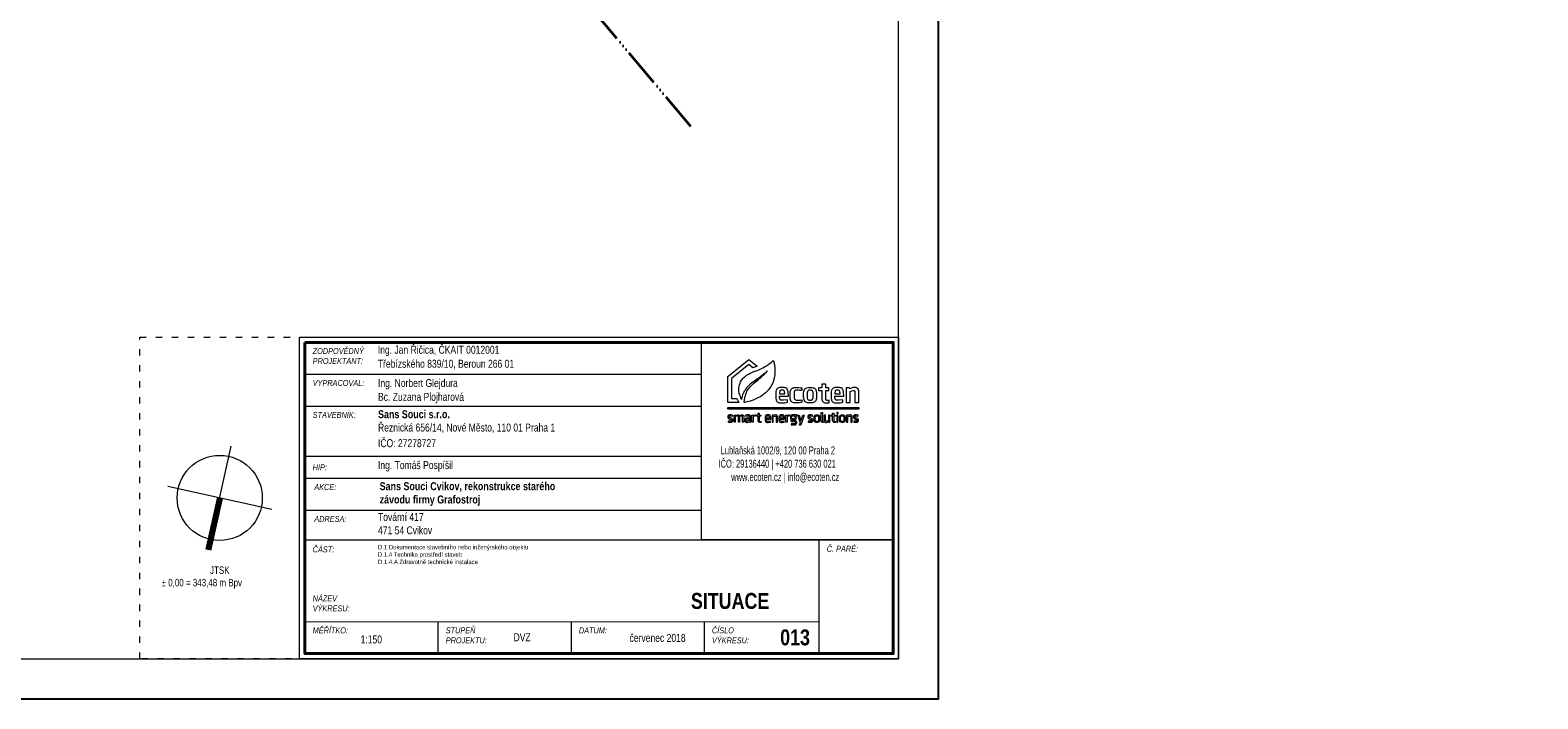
# Model space of a CAD drawing. Header units: millimetres. Extents: x -1433347067 to -1432459507, y -1937135982 to -1937009982.
# Tile 3 of 5: x -1433202987 to -1433146349, y -1937135982 to -1937110843. Entities that reach past the tile are written whole.
import ezdxf

# ---------------------------------------------------------------- set-up
doc = ezdxf.new("R2010")
doc.units = ezdxf.units.MM
doc.header["$LTSCALE"] = 20
doc.linetypes.add('ACAD_ISO03W100', pattern=[30, 12, -18])
doc.linetypes.add('ACAD_ISO06W100', pattern=[36, 24, -3, 0, -3, 0, -3, 0, -3])
doc.layers.add('AA_FORMÁTY NETISK', color=40, linetype='Continuous', plot=False)
for name, color, linetype, lineweight in [('AA_FORMÁTY TISK', 7, 'Continuous', 15), ('AA_ROZPISKY', 7, 'Continuous', 15), ('AA_STUPEŇ DVZ', 4, 'Continuous', 15), ('AA_VÝKRES - BOURÁNÍ', 3, 'Continuous', 15), ('CKVODA_PITNA_PODZ', 7, 'VODA_PITNA_PODZ', 25)]:
    doc.layers.add(name, color=color, linetype=linetype, lineweight=lineweight)
doc.styles.get("Standard").update_dxf_attribs({"font": 'ic-simplex.shx', "width": 0.8})
doc.linetypes.add('VODA_PITNA_PODZ', pattern='A,35,-15,[117,CADKON.SHX,S=1.25,R=0,X=0,Y=0],-50', length=100)

# ---------------------------------------------------------------- blocks, each defined once
blk = doc.blocks.new('ecoten_logo_obrys')
at = {"lineweight": 5}
for points in [[(750, 1940), (899, 1620), (0, 1620), (0, 3760), (1740, 5160), (2420, 4610), (2057, 4478), (1740, 4740), (320, 3600), (320, 1940), (750, 1940)], [(3740, 5090), (3760, 5040), (3780, 4980), (3790, 4930), (3810, 4860), (3820, 4800), (3830, 4750), (3840, 4700), (3850, 4650), (3860, 4600), (3860, 4560), (3870, 4480), (3870, 4440), (3880, 4360), (3880, 4230), (3880, 4100), (3880, 4050), (3871, 3920), (3849, 3780), (3819, 3640), (3769, 3440), (3750, 3380), (3709, 3280), (3669, 3190), (3630, 3110), (3600, 3050), (3530, 2930), (3480, 2850), (3440, 2790), (3370, 2700), (3291, 2609), (3210, 2520), (3089, 2411), (2969, 2311), (2890, 2250), (2820, 2200), (2710, 2131), (2610, 2071), (2480, 1999), (2420, 1970), (2320, 1921), (2200, 1870), (2100, 1830), (2000, 1789), (1850, 1740), (1720, 1701), (1600, 1671), (1480, 1641), (1390, 1620), (1360, 1620), (1360, 1670), (1370, 1810), (1400, 2000), (1430, 2130), (1481, 2320), (1531, 2450), (1580, 2560), (1630, 2640), (1680, 2720), (1730, 2780), (1819, 2890), (1891, 2969), (1981, 3059), (2151, 3219), (2271, 3319), (2350, 3390), (2521, 3519), (2641, 3619), (2749, 3711), (2840, 3790), (2920, 3870), (3000, 3939), (3121, 4059), (3270, 4220), (3170, 4130), (3081, 4049), (2970, 3960), (2840, 3850), (2720, 3760), (2560, 3640), (2450, 3560), (2331, 3479), (2160, 3360), (2070, 3290), (1990, 3229), (1850, 3120), (1740, 3020), (1660, 2940), (1550, 2830), (1479, 2740), (1420, 2650), (1360, 2560), (1310, 2470), (1270, 2370), (1221, 2250), (1191, 2150), (1150, 2000), (1130, 1910), (1120, 1870), (1100, 1930), (1070, 2000), (1009, 2160), (979, 2270), (950, 2370), (920, 2540), (910, 2690), (910, 2830), (929, 2940), (959, 3080), (1010, 3220), (1059, 3330), (1131, 3450), (1180, 3520), (1241, 3590), (1331, 3679), (1461, 3789), (1549, 3861), (1640, 3920), (1761, 3989), (1900, 4060), (2030, 4121), (2140, 4170), (2240, 4210), (2410, 4269), (2550, 4320), (2730, 4400), (2890, 4481), (3030, 4559), (3130, 4619), (3220, 4671), (3290, 4720), (3380, 4780), (3440, 4830), (3560, 4920), (3650, 5000), (3740, 5090)], [(4260, 2140), (4980, 2140), (4980, 2240), (4971, 2420), (4961, 2530), (4931, 2650), (4891, 2720), (4850, 2770), (4770, 2820), (4700, 2840), (4640, 2850), (4580, 2860), (4510, 2860), (4340, 2860), (4260, 2851), (4190, 2830), (4110, 2800), (4060, 2760), (4020, 2720), (4000, 2680), (3980, 2630), (3961, 2540), (3950, 2470), (3950, 2420), (3950, 2340), (3950, 2120), (3950, 2030), (3960, 1970), (3979, 1850), (3990, 1810), (4010, 1770), (4040, 1720), (4070, 1690), (4120, 1650), (4170, 1630), (4230, 1610), (4300, 1600), (4560, 1600), (4680, 1611), (4820, 1631), (4910, 1640), (4910, 1840), (4590, 1812), (4440, 1809), (4390, 1820), (4360, 1830), (4330, 1850), (4310, 1870), (4300, 1890), (4290, 1910), (4280, 1940), (4260, 2020), (4260, 2140)], [(4260, 2350), (4680, 2350), (4680, 2400), (4670, 2480), (4660, 2550), (4640, 2590), (4610, 2620), (4590, 2630), (4570, 2640), (4540, 2650), (4400, 2650), (4370, 2640), (4330, 2620), (4310, 2600), (4290, 2580), (4280, 2550), (4270, 2510), (4260, 2440), (4260, 2350)], [(6090, 2820), (6090, 2600), (5910, 2619), (5780, 2630), (5590, 2630), (5540, 2620), (5500, 2590), (5480, 2560), (5460, 2480), (5450, 2410), (5450, 2040), (5460, 1980), (5480, 1930), (5500, 1890), (5530, 1860), (5570, 1840), (5610, 1830), (5670, 1820), (5850, 1820), (5970, 1830), (6100, 1839), (6100, 1650), (6010, 1629), (5880, 1611), (5760, 1600), (5490, 1600), (5410, 1610), (5350, 1630), (5290, 1660), (5260, 1680), (5220, 1720), (5190, 1770), (5160, 1840), (5139, 1930), (5130, 2070), (5130, 2100), (5130, 2410), (5140, 2480), (5160, 2610), (5180, 2660), (5200, 2700), (5230, 2750), (5260, 2780), (5310, 2810), (5360, 2830), (5400, 2840), (5460, 2850), (5550, 2861), (5660, 2861), (5810, 2850), (5950, 2840), (6040, 2829), (6090, 2820)], [(6240, 2060), (6240, 2410), (6250, 2520), (6270, 2610), (6290, 2660), (6310, 2700), (6340, 2740), (6380, 2780), (6430, 2810), (6500, 2830), (6600, 2849), (6940, 2849), (7010, 2840), (7070, 2820), (7120, 2800), (7150, 2780), (7200, 2730), (7230, 2690), (7250, 2650), (7270, 2580), (7280, 2530), (7290, 2480), (7301, 2320), (7301, 2140), (7291, 1990), (7280, 1900), (7260, 1830), (7240, 1780), (7210, 1730), (7180, 1700), (7150, 1670), (7090, 1640), (7030, 1620), (6980, 1610), (6910, 1600), (6630, 1600), (6550, 1610), (6480, 1630), (6430, 1650), (6390, 1670), (6330, 1720), (6300, 1780), (6280, 1830), (6270, 1870), (6260, 1910), (6250, 1980), (6240, 2060)], [(6710, 2660), (6820, 2660), (6860, 2650), (6910, 2630), (6940, 2600), (6960, 2560), (6970, 2520), (6980, 2470), (6990, 2360), (6990, 2090), (6981, 1990), (6970, 1940), (6950, 1880), (6930, 1850), (6900, 1830), (6860, 1810), (6820, 1800), (6720, 1800), (6680, 1810), (6640, 1830), (6610, 1850), (6590, 1870), (6570, 1910), (6560, 2000), (6551, 2130), (6551, 2330), (6560, 2460), (6570, 2530), (6580, 2570), (6600, 2600), (6620, 2620), (6650, 2640), (6670, 2650), (6710, 2660)], [(8810, 2140), (9530, 2140), (9530, 2240), (9521, 2420), (9511, 2530), (9481, 2650), (9441, 2720), (9400, 2770), (9320, 2820), (9250, 2840), (9190, 2850), (9130, 2860), (9060, 2860), (8890, 2860), (8810, 2851), (8740, 2830), (8660, 2800), (8610, 2760), (8570, 2720), (8550, 2680), (8530, 2630), (8511, 2540), (8500, 2470), (8500, 2420), (8500, 2340), (8500, 2120), (8500, 2030), (8510, 1970), (8529, 1850), (8540, 1810), (8560, 1770), (8590, 1720), (8620, 1690), (8670, 1650), (8720, 1630), (8780, 1610), (8850, 1600), (9110, 1600), (9230, 1611), (9370, 1631), (9460, 1640), (9460, 1840), (9140, 1812), (8990, 1809), (8940, 1820), (8910, 1830), (8880, 1850), (8860, 1870), (8850, 1890), (8840, 1910), (8830, 1940), (8810, 2020), (8810, 2140)], [(8810, 2350), (9230, 2350), (9230, 2400), (9220, 2480), (9210, 2550), (9190, 2590), (9160, 2620), (9140, 2630), (9120, 2640), (9090, 2650), (8950, 2650), (8920, 2640), (8880, 2620), (8860, 2600), (8840, 2580), (8830, 2550), (8820, 2510), (8810, 2440), (8810, 2350)], [(9740, 1620), (10060, 1620), (10060, 2540), (10210, 2589), (10320, 2610), (10370, 2610), (10410, 2600), (10430, 2580), (10440, 2560), (10440, 2550), (10440, 1620), (10764, 1620), (10764, 2590), (10740, 2680), (10710, 2740), (10660, 2790), (10610, 2820), (10560, 2840), (10520, 2850), (10320, 2850), (10240, 2830), (10160, 2800), (10040, 2750), (10030, 2770), (10020, 2800), (10010, 2830), (9740, 2830), (9740, 1620)], [(0, 1220), (10764, 1220), (10764, 1070), (0, 1070), (0, 1220)], [(30, 0), (290, 0), (320, 10), (340, 20), (360, 30), (390, 60), (400, 80), (410, 100), (410, 110), (410, 200), (400, 230), (380, 260), (360, 280), (330, 300), (270, 330), (220, 350), (170, 370), (140, 390), (120, 400), (100, 430), (100, 480), (110, 500), (140, 520), (240, 520), (350, 510), (380, 510), (380, 590), (280, 601), (140, 601), (90, 590), (70, 580), (50, 570), (40, 560), (20, 540), (10, 520), (0, 490), (0, 410), (10, 380), (20, 360), (40, 330), (70, 310), (100, 290), (150, 270), (220, 240), (260, 220), (290, 200), (300, 190), (310, 170), (310, 120), (300, 100), (280, 90), (250, 80), (110, 80), (30, 90), (30, 0)], [(520, 0), (520, 590), (600, 590), (610, 550), (660, 570), (720, 590), (800, 600), (850, 600), (900, 590), (930, 570), (940, 560), (1020, 580), (1070, 590), (1140, 600), (1200, 600), (1250, 590), (1280, 570), (1300, 540), (1310, 510), (1310, 0), (1220, 0), (1220, 470), (1210, 490), (1180, 510), (1120, 510), (1020, 491), (970, 480), (960, 470), (960, 0), (870, 0), (870, 480), (860, 500), (840, 510), (770, 510), (620, 470), (620, 0), (520, 0)], [(1450, 580), (1470, 500), (1610, 520), (1700, 520), (1730, 510), (1750, 500), (1760, 480), (1770, 460), (1770, 330), (1560, 330), (1530, 330), (1500, 320), (1480, 310), (1450, 290), (1430, 260), (1420, 230), (1420, 120), (1430, 80), (1440, 60), (1460, 30), (1480, 10), (1510, 0), (1540, -10), (1600, -10), (1650, 0), (1690, 10), (1760, 39), (1770, 40), (1780, 0), (1860, 0), (1860, 500), (1850, 530), (1840, 560), (1810, 580), (1790, 590), (1750, 600), (1580, 600), (1450, 580)], [(1770, 260), (1770, 130), (1620, 81), (1570, 80), (1540, 90), (1520, 120), (1510, 150), (1510, 210), (1540, 240), (1580, 260), (1770, 270), (1770, 260)], [(1990, 0), (1990, 590), (2080, 590), (2080, 550), (2130, 570), (2200, 590), (2260, 600), (2280, 600), (2280, 520), (2230, 510), (2160, 490), (2090, 470), (2080, 460), (2080, 0), (1990, 0)], [(2350, 510), (2350, 590), (2490, 590), (2490, 740), (2590, 740), (2590, 590), (2720, 590), (2720, 510), (2590, 510), (2590, 140), (2600, 100), (2620, 80), (2640, 70), (2740, 70), (2740, 0), (2680, -10), (2630, -10), (2580, 0), (2550, 10), (2510, 50), (2490, 120), (2490, 510), (2350, 510)], [(3160, 260), (3530, 260), (3530, 420), (3509, 510), (3490, 540), (3460, 570), (3390, 600), (3210, 600), (3170, 590), (3130, 570), (3100, 540), (3080, 490), (3070, 440), (3070, 160), (3090, 80), (3110, 40), (3150, 10), (3180, 0), (3240, -10), (3330, -10), (3500, 10), (3500, 80), (3400, 69), (3280, 69), (3220, 80), (3190, 100), (3170, 140), (3160, 180), (3160, 260)], [(3160, 340), (3160, 410), (3170, 460), (3190, 500), (3230, 520), (3270, 530), (3340, 530), (3390, 510), (3410, 490), (3430, 450), (3440, 420), (3440, 340), (3160, 340)], [(3640, 590), (3640, 0), (3740, 0), (3740, 470), (3840, 501), (3890, 510), (3960, 510), (3980, 500), (3990, 470), (3990, 0), (4090, 0), (4090, 500), (4070, 550), (4040, 580), (3990, 600), (3920, 600), (3850, 590), (3780, 570), (3730, 550), (3720, 590), (3640, 590)], [(4300, 260), (4670, 260), (4670, 420), (4649, 510), (4630, 540), (4600, 570), (4530, 600), (4350, 600), (4310, 590), (4270, 570), (4240, 540), (4220, 490), (4210, 440), (4210, 160), (4230, 80), (4250, 40), (4290, 10), (4320, 0), (4380, -10), (4470, -10), (4640, 10), (4640, 80), (4540, 69), (4420, 69), (4360, 80), (4330, 100), (4310, 140), (4300, 180), (4300, 260)], [(4300, 340), (4300, 410), (4310, 460), (4330, 500), (4370, 520), (4410, 530), (4480, 530), (4530, 510), (4550, 490), (4570, 450), (4580, 420), (4580, 340), (4300, 340)], [(4780, 0), (4780, 590), (4870, 590), (4870, 550), (4920, 570), (4990, 590), (5050, 600), (5070, 600), (5070, 520), (5020, 510), (4950, 490), (4880, 470), (4870, 460), (4870, 0), (4780, 0)], [(5670, 600), (5320, 600), (5260, 590), (5210, 570), (5180, 540), (5160, 510), (5150, 470), (5150, 330), (5170, 280), (5190, 260), (5210, 240), (5190, 220), (5190, 130), (5210, 90), (5240, 60), (5280, 50), (5490, 50), (5540, 30), (5570, -10), (5570, -30), (5570, -70), (5560, -90), (5540, -110), (5500, -130), (5330, -130), (5220, -121), (5220, -210), (5350, -219), (5500, -219), (5570, -200), (5620, -170), (5650, -130), (5670, -80), (5670, 20), (5650, 70), (5620, 100), (5570, 120), (5530, 130), (5320, 130), (5290, 140), (5280, 160), (5280, 200), (5300, 210), (5510, 210), (5570, 240), (5590, 260), (5610, 290), (5620, 340), (5620, 480), (5610, 520), (5680, 530), (5680, 600), (5670, 600)], [(5320, 520), (5470, 520), (5500, 510), (5520, 490), (5530, 460), (5530, 370), (5520, 330), (5490, 300), (5450, 290), (5320, 290), (5290, 300), (5270, 310), (5250, 330), (5240, 370), (5240, 460), (5260, 490), (5280, 510), (5320, 520)], [(5750, 590), (5860, 590), (6016, 109), (6172, 589), (6280, 589), (5998, -230), (5910, -230), (5980, 0), (5950, 0), (5750, 590)], [(6610, 0), (6870, 0), (6900, 10), (6920, 20), (6940, 30), (6970, 60), (6980, 80), (6990, 100), (6990, 110), (6990, 200), (6980, 230), (6960, 260), (6940, 280), (6910, 300), (6850, 330), (6800, 350), (6750, 370), (6720, 390), (6700, 400), (6680, 430), (6680, 480), (6690, 500), (6720, 520), (6820, 520), (6930, 510), (6960, 510), (6960, 590), (6860, 601), (6720, 601), (6670, 590), (6650, 580), (6630, 570), (6620, 560), (6600, 540), (6590, 520), (6580, 490), (6580, 410), (6590, 380), (6600, 360), (6620, 330), (6650, 310), (6680, 290), (6730, 270), (6800, 240), (6840, 220), (6870, 200), (6880, 190), (6890, 170), (6890, 120), (6880, 100), (6860, 90), (6830, 80), (6690, 80), (6610, 90), (6610, 0)], [(7090, 170), (7090, 420), (7110, 500), (7130, 540), (7160, 570), (7200, 590), (7260, 600), (7400, 600), (7450, 590), (7500, 570), (7530, 540), (7550, 500), (7560, 440), (7569, 370), (7569, 200), (7560, 130), (7540, 80), (7530, 60), (7490, 20), (7450, 0), (7370, -10), (7280, -10), (7210, 0), (7170, 20), (7140, 40), (7110, 90), (7090, 170)], [(7190, 200), (7190, 390), (7200, 450), (7210, 490), (7230, 510), (7280, 530), (7380, 530), (7420, 510), (7450, 480), (7460, 440), (7470, 380), (7470, 210), (7470, 170), (7450, 110), (7420, 90), (7380, 70), (7270, 70), (7240, 80), (7220, 100), (7200, 130), (7190, 200)], [(7850, -10), (7770, -10), (7730, 10), (7700, 50), (7690, 80), (7680, 130), (7680, 810), (7790, 810), (7790, 100), (7800, 70), (7820, 60), (7850, 60), (7850, -10)], [(8387, 1), (8387, 591), (8287, 591), (8287, 121), (8187, 90), (8137, 81), (8067, 81), (8047, 91), (8037, 121), (8037, 591), (7937, 591), (7937, 91), (7957, 41), (7987, 11), (8037, -9), (8107, -9), (8177, 1), (8247, 21), (8297, 41), (8307, 1), (8387, 1)], [(8480, 510), (8480, 590), (8620, 590), (8620, 740), (8720, 740), (8720, 590), (8850, 590), (8850, 510), (8720, 510), (8720, 140), (8730, 100), (8750, 80), (8770, 70), (8870, 70), (8870, 0), (8810, -10), (8760, -10), (8710, 0), (8680, 10), (8640, 50), (8620, 120), (8620, 510), (8480, 510)], [(8960, 710), (8980, 680), (9050, 680), (9070, 710), (9070, 770), (9050, 790), (8980, 790), (8960, 770), (8960, 710)], [(8970, 590), (8970, 0), (9060, 0), (9060, 590), (8970, 590)], [(9175, 170), (9175, 420), (9195, 500), (9215, 540), (9245, 570), (9285, 590), (9345, 600), (9485, 600), (9535, 590), (9585, 570), (9615, 540), (9635, 500), (9645, 440), (9654, 370), (9654, 200), (9645, 130), (9625, 80), (9615, 60), (9575, 20), (9535, 0), (9455, -10), (9365, -10), (9295, 0), (9255, 20), (9225, 40), (9195, 90), (9175, 170)], [(9275, 200), (9275, 390), (9285, 450), (9295, 490), (9315, 510), (9365, 530), (9465, 530), (9505, 510), (9535, 480), (9545, 440), (9555, 380), (9555, 210), (9555, 170), (9535, 110), (9505, 90), (9465, 70), (9355, 70), (9325, 80), (9305, 100), (9285, 130), (9275, 200)], [(9770, 590), (9770, 0), (9870, 0), (9870, 470), (9970, 501), (10020, 510), (10090, 510), (10110, 500), (10120, 470), (10120, 0), (10220, 0), (10220, 500), (10200, 550), (10170, 580), (10120, 600), (10050, 600), (9980, 590), (9910, 570), (9860, 550), (9850, 590), (9770, 590)], [(10360, 0), (10620, 0), (10650, 10), (10670, 20), (10690, 30), (10720, 60), (10730, 80), (10740, 100), (10740, 110), (10740, 200), (10730, 230), (10710, 260), (10690, 280), (10660, 300), (10600, 330), (10550, 350), (10500, 370), (10470, 390), (10450, 400), (10430, 430), (10430, 480), (10440, 500), (10470, 520), (10570, 520), (10680, 510), (10710, 510), (10710, 590), (10610, 601), (10470, 601), (10420, 590), (10400, 580), (10380, 570), (10370, 560), (10350, 540), (10340, 520), (10330, 490), (10330, 410), (10340, 380), (10350, 360), (10370, 330), (10400, 310), (10430, 290), (10480, 270), (10550, 240), (10590, 220), (10620, 200), (10630, 190), (10640, 170), (10640, 120), (10630, 100), (10610, 90), (10580, 80), (10440, 80), (10360, 90), (10360, 0)]]:
    blk.add_lwpolyline(points, dxfattribs=at)
blk.add_lwpolyline([(8270, 1800), (8170, 1800), (8120, 1810), (8090, 1830), (8070, 1850), (8050, 1900), (8050, 2620), (8320, 2620), (8320, 2830), (8050, 2830), (8050, 3130), (7730, 3130), (7730, 2830), (7460, 2830), (7460, 2620), (7730, 2620), (7730, 1960), (7740, 1880), (7750, 1830), (7770, 1770), (7790, 1730), (7840, 1680), (7880, 1650), (7920, 1630), (7980, 1610), (8050, 1600), (8230, 1600), (8300, 1610), (8350, 1620), (8350, 1810)], close=True, dxfattribs=at)

msp = doc.modelspace()

# ---------------------------------------------------------------- linework, layer by layer
at = {"layer": 'AA_FORMÁTY NETISK'}
msp.add_lwpolyline([(-1433168866.615029, -1937009981.529214), (-1433347066.615029, -1937009981.529214), (-1433347066.615029, -1937135981.529214), (-1433168866.615029, -1937135981.529214)], close=True, dxfattribs=at)
at = {"layer": 'AA_FORMÁTY TISK'}
msp.add_lwpolyline([(-1433170366.615029, -1937011481.529214), (-1433345566.615029, -1937011481.529214), (-1433345566.615029, -1937134481.529214), (-1433170366.615029, -1937134481.529214)], close=True, dxfattribs=at)
at = {"layer": 'AA_ROZPISKY', "lineweight": 20}
for p, q in [((-1433192665.564022, -1937123779.339073), (-1433177765.564094, -1937123780.802475)), ((-1433192665.68188, -1937124979.339067), (-1433177765.681952, -1937124980.802469)), ((-1433192665.68188, -1937124979.339067), (-1433177765.681952, -1937124980.802469)), ((-1433192665.902864, -1937126854.339057), (-1433177765.902935, -1937126855.802459)), ((-1433192604.371102, -1937127684.441329), (-1433177765.947633, -1937127685.898683)), ((-1433192604.488959, -1937128884.441323), (-1433177766.06549, -1937128885.898678)), ((-1433192666.13858, -1937130004.339045), (-1433170566.138686, -1937130006.509594)), ((-1433192666.477421, -1937133079.339028), (-1433173354.707864, -1937133081.235732)), ((-1433187666.477445, -1937133079.830103), (-1433187666.595303, -1937134279.830097)), ((-1433182666.477469, -1937133080.321177), (-1433182666.595327, -1937134280.321172)), ((-1433177666.477493, -1937133080.812252), (-1433177666.595351, -1937134280.812246))]:
    msp.add_line(p, q, dxfattribs=at)
at = {"layer": 'AA_ROZPISKY'}
for p, q in [((-1433196297.917526, -1937130381.834312), (-1433195434.123886, -1937126476.215213)), ((-1433193913.211157, -1937128860.921583), (-1433197818.830256, -1937127997.127943)), ((-1433173354.405853, -1937130006.235744), (-1433173354.825722, -1937134281.235726))]:
    msp.add_line(p, q, dxfattribs=at)
at = {"layer": 'AA_ROZPISKY', "lineweight": 80}
msp.add_line((-1433195866.020706, -1937128429.024763), (-1433196297.917526, -1937130381.834312), dxfattribs=at)
at = {"layer": 'AA_ROZPISKY', "linetype": 'ACAD_ISO03W100', "lineweight": 20}
msp.add_lwpolyline([(-1433198865.426491, -1937122378.730147), (-1433170365.426629, -1937122381.529272), (-1433170366.615029, -1937134481.529214), (-1433198866.614892, -1937134478.730089)], close=True, dxfattribs=at)
at = {"layer": 'AA_ROZPISKY', "lineweight": 20}
for points in [[(-1433192865.426521, -1937122379.319437), (-1433170365.426629, -1937122381.529272), (-1433170366.615029, -1937134481.529214), (-1433192866.61492, -1937134479.319378)], [(-1433177765.446236, -1937122580.802481), (-1433170565.446271, -1937122581.509628), (-1433170566.130854, -1937130006.509595), (-1433177766.130819, -1937130005.802448)]]:
    msp.add_lwpolyline(points, close=True, dxfattribs=at)
at = {"layer": 'AA_ROZPISKY', "lineweight": 40}
msp.add_lwpolyline([(-1433192665.446164, -1937122579.339079), (-1433170565.446271, -1937122581.509628), (-1433170566.595385, -1937134281.509572), (-1433192666.595279, -1937134279.339022)], close=True, dxfattribs=at)
at = {"layer": 'AA_ROZPISKY'}
msp.add_circle((-1433195866.020706, -1937128429.024763), 1600, dxfattribs=at)
at = {"layer": 'CKVODA_PITNA_PODZ', "color": 5, "linetype": 'ACAD_ISO06W100', "lineweight": 35, "ltscale": 3}
msp.add_line((-1433178164.820958, -1937114468.795609), (-1433202190.479743, -1937085878.312638), dxfattribs=at)

# ---------------------------------------------------------------- block references
at = {"layer": 'AA_ROZPISKY', "xscale": 0.4569014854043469, "yscale": 0.4569014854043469, "zscale": 0.4569014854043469, "rotation": 359.994372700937}
msp.add_blockref('ecoten_logo_obrys', (-1433176780.297268, -1937125582.960575), dxfattribs=at)

# ---------------------------------------------------------------- texts
at = {"layer": 'AA_ROZPISKY', "rotation": 359.9943727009}
for s, width, insert, char_height, attachment_point in [('{\\fArial|b0|i1|c238|p34;ZODPOVĚDNÝ PROJEKTANT:}', 53.33333333, (-1433192373.269977, -1937122793.168323), 225, 1), ('\\pt6300;{\\Fc:\\program files\\ab studio\\cadkonplus 2018\\2018\\fonts\\ic-simplex|c238;Třebízského 839/10, Beroun 266 01}', 8871.94506309, (-1433189926.384837, -1937123233.552173), 300, 1), ('\\pt6300;Ing. {\\Fc:\\program files\\ab studio\\cadkonplus 2018\\2018\\fonts\\ic-simplex|c238;Jan Řičica, ČKAIT 0012001}', 7616.32812216, (-1433189926.384837, -1937122708.552173), 300, 1), ('{\\fArial|b0|i1|c238|p34;VYPRACOVAL:}', 1241.71527852, (-1433192373.387828, -1937123993.168323), 225, 1), ('\\pt6300;Ing. {\\Fc:\\program files\\ab studio\\cadkonplus 2018\\2018\\fonts\\ic-simplex|c238;Norbert Glejdura}', 4227.72982262, (-1433189918.819949, -1937123958.379795), 300, 1), ('\\pt6300;{\\Fc:\\program files\\ab studio\\cadkonplus 2018\\2018\\fonts\\ic-simplex|c238;Bc. Zuzana Plojharová}', 4227.72982262, (-1433189918.819949, -1937124477.790821), 300, 1), ('{\\fArial|b0|i1|c238|p34;STAVEBNÍK:}', 1241.71527852, (-1433192373.505702, -1937125193.168323), 225, 1), ('\\pt6300;{\\fArial|b1|i0|c238|p34;Sans Souci s.r.o.\\P}Řeznická 656/14, Nové Město, 110 01 Praha 1', 12542.75649448, (-1433189918.887721, -1937125131.251781), 300, 1), ('\\pt6300;IČO: 27278727', 6355.46062757, (-1433189918.994609, -1937126219.608761), 300, 1), ('\\pi719.97577;{\\W0.7;Lublaňská 1002/9, 120 00 Praha 2\\P\\pi639.97577,t3639.97577,3939.97577;IČO: 29136440 | +420 736 630 021\\P\\pi1114.97577,t4114.97577,7414.97577;www.ecoten.cz | info@ecoten.cz\\H1.2619x; }', 7219.95153884, (-1433177765.830249, -1937126490.802402), 300, 1), ('\\pt6300;Ing. Tomáš Pospíšil', 7266.86938759, (-1433189919.11246, -1937127044.608761), 300, 1), ('{\\fArial|b0|i1|c238|p34;HIP:}', 1241.71527852, (-1433192373.73614, -1937127164.367679), 225, 1), ('{\\fArial|b0|i1|c238|p34;AKCE:}', 1241.71527852, (-1433192312.195537, -1937127904.469959), 225, 1), ('\\pt6300;{\\fArial|b1|i0|c238|p34;Sans Souci Cvikov, rekonstrukce starého závodu firmy Grafostroj}', 7735.46552773, (-1433189857.576938, -1937127836.354152), 300, 1), ('{\\fArial|b0|i1|c238|p34;ADRESA:}', 1241.71527852, (-1433192312.313388, -1937129104.469959), 225, 1), ('\\pt6300;Tovární 417 \\P471 54 Cvikov', 6355.46062757, (-1433189918.994609, -1937128994.608761), 300, 1), ('{\\fArial|b0|i1|c238|p34;ČÁST: }', 565.93421207, (-1433192373.965366, -1937130248.168278), 225, 1), ('\\H166.666;\\W0.8;D.1 Dokumentace stavebního nebo inženýrského objektu\\PD.1.4 Technika prostředí staveb\\PD.1.4.A Zdravotně technické instalace', 9345.46062757, (-1433189919.348186, -1937130194.608761), 300, 1), ('{\\fArial|b0|i1|c238|p34;Č. PARÉ:}', 1241.71527852, (-1433173062.193485, -1937130226.538234), 225, 1), ('\\pi2637.33333,t8517.33333;JTSK\\P\\pi818.66666,t6698.66666;± 0,00 = 343,48 m Bpv', 5999.99999205, (-1433198866.273624, -1937131004.106365), 280, 1), ('{\\fArial|b0|i1|c238|p34;NÁZEV\\PVÝKRESU:}', 345.93421207, (-1433192374.183398, -1937132093.168278), 225, 1), ('{\\fArial|b0|i1|c238|p34;MĚŘÍTKO:}', 1241.71527852, (-1433192374.30125, -1937133293.168278), 225, 1), ('{\\fArial|b0|i1|c238|p34;STUPEŇ\\PPROJEKTU:}', 399.26754539, (-1433187374.301257, -1937133293.659343), 225, 1), ('{\\fArial|b0|i1|c238|p34;DATUM:}', 1241.71527852, (-1433182374.301288, -1937133294.150409), 225, 1), ('{\\fArial|b0|i1|c238|p34;ČÍSLO\\PVÝKRESU:}', 405.93421204, (-1433177374.301318, -1937133294.641475), 225, 1), ('\\pt6300;1:1{\\Fc:\\program files\\ab studio\\cadkonplus 2018\\2018\\fonts\\ic-simplex|c238;5}0', 1301.35445042, (-1433190572.441745, -1937133597.200947), 300, 1), ('\\pt6300;červenec 2018', 3260.11127345, (-1433178362.444354, -1937133540.097149), 300, 3)]:
    msp.add_mtext_dynamic_manual_height_columns(s, width=width, gutter_width=150, heights=[0], dxfattribs=dict(at, insert=insert, char_height=char_height, attachment_point=attachment_point))
at = {"layer": 'AA_STUPEŇ DVZ', "insert": (-1433184826.520244, -1937133515.975864), "char_height": 300, "attachment_point": 1, "rotation": 359.9943727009}
msp.add_mtext_dynamic_manual_height_columns('DVZ', width=1390.57701716, gutter_width=150, heights=[0], dxfattribs=at)
at = {"layer": 'AA_VÝKRES - BOURÁNÍ', "char_height": 600, "attachment_point": 3, "rotation": 359.9943727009}
for s, width, insert in [('\\pt12600;{\\fArial|b1|i0|c238|p34;SITUACE}', 14676.64598992, (-1433175221.590088, -1937131999.569042)), ('\\pt12600;{\\fArial|b1|i0|c238|p34;013}', 1301.35445042, (-1433173692.829616, -1937133370.535511))]:
    msp.add_mtext_dynamic_manual_height_columns(s, width=width, gutter_width=150, heights=[0], dxfattribs=dict(at, insert=insert))

doc.saveas('drawing.dxf')
